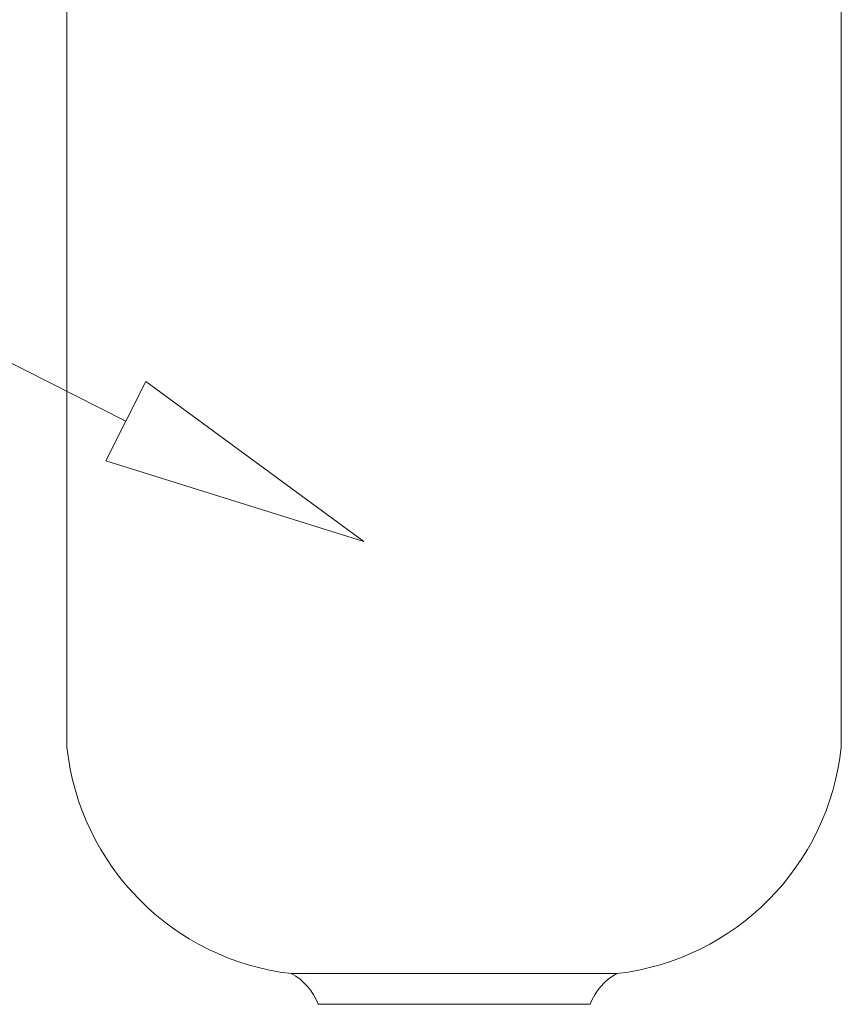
# Model space of a CAD drawing. Header units: centimetres. Extents: x -122 to 72759, y 3298 to 43172.
# Tile 183 of 243: x 31558 to 31577, y 17228 to 17251. Entities that reach past the tile are written whole.
import ezdxf
from ezdxf import colors
from ezdxf.entities.mleader import LeaderData, LeaderLine
from ezdxf.math import Vec2, Vec3

# ---------------------------------------------------------------- set-up
doc = ezdxf.new("R2010")
doc.units = ezdxf.units.CM
doc.header["$MEASUREMENT"] = 0
doc.layers.get('0').update_dxf_attribs({"lineweight": 5})
doc.layers.add('IS_Text_Odbiornikow_Therm', color=7, linetype='Continuous', lineweight=5)
doc.layers.add('San_urządzenia', color=158, linetype='Continuous', lineweight=25)
doc.styles.add('IS_KS_wewn_opis', font='ARIALN.TTF', dxfattribs={"width": 0.8, "height": 18})

# ---------------------------------------------------------------- blocks, each defined once
blk = doc.blocks.new('G$C4145E6B9')
at = {"color": 0, "linetype": 'Continuous', "lineweight": 0, "extrusion": (0, 1, 0)}
for p, q in [((-99.5, -164.65), (-99.5, -372.76)), ((-99.5, -164.65), (-99.5, -372.76)), ((82.5, -164.65), (82.5, -372.76)), ((-46.78, -425.99), (29.78, -425.99)), ((-46.78, -425.99), (29.78, -425.99)), ((-40.5, -433.21), (23.5, -433.21)), ((-40.5, -433.21), (23.5, -433.21))]:
    blk.add_line(p, q, dxfattribs=at)
at = {"color": 0, "linetype": 'Continuous', "lineweight": 0}
for centre, radius, start, end in [((-39.77, -366.32), 60.08, 186.1521, 263.292), ((-52.97, -437.72), 13.27, 19.8968, 62.1899)]:
    blk.add_arc(centre, radius, start, end, dxfattribs=at)
at = {"color": 0, "linetype": 'Continuous', "lineweight": 0, "extrusion": (0, 0, -1)}
for centre, radius, start, end in [((39.77, -366.32), 60.08, 276.708, 353.8479), ((-22.77, -366.32), 60.08, 186.1521, 263.292), ((52.97, -437.72), 13.27, 117.8101, 160.1032), ((-35.97, -437.72), 13.27, 19.8968, 62.1899)]:
    blk.add_arc(centre, radius, start, end, dxfattribs=at)
blk = doc.blocks.new('G$CB5497DE1')
at = {"layer": 'San_urządzenia', "xscale": 0.1, "yscale": 0.1, "zscale": 0.1}
blk.add_blockref('G$C4145E6B9', (-14.09, 6.09, -25), dxfattribs=at)
blk = doc.blocks.new('_ClosedBlank')
at = {"color": 0, "linetype": 'ByBlock', "lineweight": -2}
for p, q in [((-1, 0.1667), (0, 0)), ((-1, 0.1667), (-1, -0.1667)), ((0, 0), (-1, -0.1667))]:
    blk.add_line(p, q, dxfattribs=at)

msp = doc.modelspace()

# ---------------------------------------------------------------- block references
msp.add_blockref('G$CB5497DE1', (31582.97075, 17265.35095))

# ---------------------------------------------------------------- leaders
at = {"layer": 'IS_Text_Odbiornikow_Therm', "lineweight": 5}
ml = msp.add_multileader_mtext('Standard', dxfattribs=at)
ml.set_content('{\\W1;\\fTimes New Roman|b0|i0|c0|p0;15}', color=256, style='IS_KS_wewn_opis')
ml.set_leader_properties(color=256, linetype='ByLayer', lineweight=-1)
ml.set_arrow_properties(name='CLOSEDBLANK')
ml.build(insert=Vec2(0, 0))
ml.multileader.update_dxf_attribs({"text_left_attachment_type": 6, "text_right_attachment_type": 6, "dogleg_length": 5.01811, "arrow_head_size": 6.27263})
ctx = ml.context
ctx.base_point, ctx.char_height, ctx.arrow_head_size, ctx.landing_gap_size, ctx.plane_origin = Vec3(31506.1294, 17257.50953), 13, 6.27263, 1.25453, Vec3(31374.46549, 17122.58153)
ctx.left_attachment, ctx.right_attachment, ctx.text_align_type = 6, 6, 2
notes = []
notes.append((ctx, [(1, (1, 1, 0), (31529.33716, 17257.50953), (-1, 0), 5.01811, [(0, [(31565.9114, 17239.00216)], 0, [])])]))
ctx.mtext.insert, ctx.mtext.alignment, ctx.mtext.flow_direction = Vec3(31523.06453, 17270.73448), 3, 5
for ctx, leaders in notes:
    for number, flags, end, landing, length, lines in leaders:
        leader = LeaderData()
        leader.index, (leader.has_last_leader_line, leader.has_dogleg_vector, leader.attachment_direction) = number, flags
        leader.last_leader_point, leader.dogleg_vector, leader.dogleg_length = Vec3(end), Vec3(landing), length
        for number, points, colour, breaks in lines:
            line = LeaderLine()
            line.index, line.vertices, line.color, line.breaks = number, Vec3.list(points), colors.encode_raw_color(colour), breaks
            leader.lines.append(line)
        ctx.leaders.append(leader)

doc.saveas('drawing.dxf')
